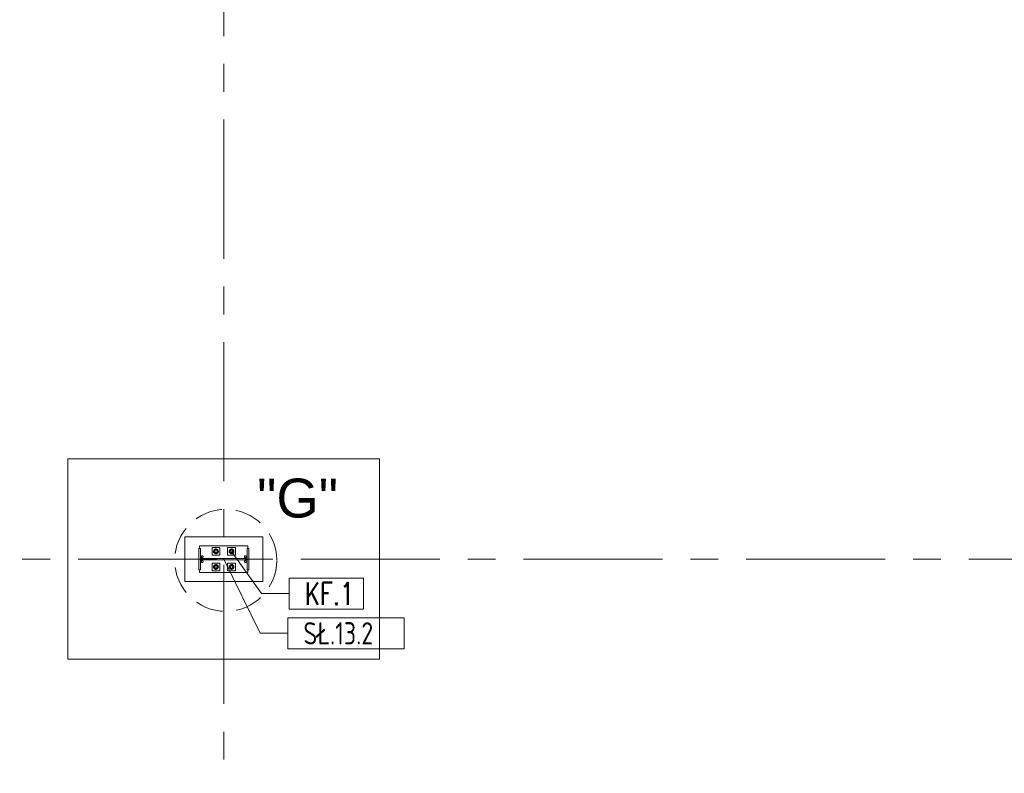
# Model space of a CAD drawing. Header units: millimetres. Extents: x 6807 to 7919, y 15387 to 15883.
# Tile 21 of 120: x 7009 to 7098, y 15568 to 15635. Entities that reach past the tile are written whole.
import ezdxf
from ezdxf.enums import TextEntityAlignment as Align

# ---------------------------------------------------------------- set-up
doc = ezdxf.new("R2010")
doc.units = ezdxf.units.MM
doc.header["$LTSCALE"] = 10
doc.linetypes.add('HIDDEN', pattern=[0.375, 0.25, -0.125])
doc.linetypes.add('MITTE', pattern=[2, 1.25, -0.25, 0.25, -0.25])
for name, color, linetype, lineweight in [('PS_DIM', 4, 'Continuous', 13), ('PS_Hidden', 2, 'HIDDEN', 9), ('PS_Object', 30, 'Continuous', 13), ('PS_Pos', 1, 'Continuous', 15), ('PS_SOLID', 7, 'Continuous', 30), ('PS_TEXT', 3, 'Continuous', 18)]:
    doc.layers.add(name, color=color, linetype=linetype, lineweight=lineweight)
doc.styles.add('ARIAL', font='arial.ttf')
doc.styles.add('simplex', font='simplex.shx', dxfattribs={"width": 0.75})

# ---------------------------------------------------------------- blocks, each defined once
blk = doc.blocks.new('Przekrój')
at = {"layer": 'PS_DIM', "style": 'ARIAL', "flags": 4}
for tag, p in [('PRZEKRÓJ', (7.886, 7.75)), ('SKALA', (7.886, 1.75))]:
    blk.add_attdef(tag, text='', height=3.5, dxfattribs=at).set_placement(p, align=Align.MIDDLE_CENTER)
blk = doc.blocks.new('*X265')
at = {"color": 1}
for p, q in [((7027.422, 15592.97, -0.807), (7030.679, 15586.306, -0.807)), ((7043.621, 15587.706, -0.807), (7033.179, 15587.706, -0.807)), ((7033.179, 15587.706, -0.807), (7033.179, 15584.906, -0.807)), ((7043.621, 15584.906, -0.807), (7043.621, 15587.706, -0.807)), ((7030.679, 15586.306, -0.807), (7033.179, 15586.306, -0.807)), ((7033.179, 15584.906, -0.807), (7043.621, 15584.906, -0.807))]:
    blk.add_line(p, q, dxfattribs=at)
at = {"color": 30, "style": 'simplex', "width": 0.75}
blk.add_text('SŁ.13.2', height=2, dxfattribs=at).set_placement((7034.579, 15585.306, -0.807))
blk = doc.blocks.new('*X266')
at = {"color": 1}
for p, q in [((7028.122, 15593.67, -0.807), (7030.81, 15589.869, -0.807)), ((7039.967, 15591.269, -0.807), (7033.31, 15591.269, -0.807)), ((7033.31, 15591.269, -0.807), (7033.31, 15588.469, -0.807)), ((7039.967, 15588.469, -0.807), (7039.967, 15591.269, -0.807)), ((7030.81, 15589.869, -0.807), (7033.31, 15589.869, -0.807)), ((7033.31, 15588.469, -0.807), (7039.967, 15588.469, -0.807))]:
    blk.add_line(p, q, dxfattribs=at)
at = {"color": 30, "style": 'simplex', "width": 0.75}
blk.add_text('KF.1', height=2, dxfattribs=at).set_placement((7034.71, 15588.869, -0.807))

msp = doc.modelspace()

# ---------------------------------------------------------------- linework, layer by layer
at = {"layer": 'PS_Hidden', "color": 6, "linetype": 'HIDDEN'}
msp.add_circle((7027.598, 15586.834, -0.807), 4.582, dxfattribs=at)
at = {"layer": 'PS_Object', "color": 5, "linetype": 'MITTE'}
for p, q in [((7027.422, 15493.934, -0.807), (7027.422, 15778.153, -0.807)), ((7027.422, 15493.934, -0.807), (7027.422, 15778.153, -0.807)), ((6854.332, 15586.942, -0.807), (7681.096, 15586.942, -0.807))]:
    msp.add_line(p, q, dxfattribs=at)
at = {"layer": 'PS_SOLID', "color": 253, "linetype": 'Continuous', "lineweight": 5}
for p, q in [((7041.422, 15595.942, -0.807), (7013.422, 15595.942, -0.807)), ((7013.422, 15595.942, -0.807), (7013.422, 15577.942, -0.807)), ((7041.422, 15577.942, -0.807), (7041.422, 15595.942, -0.807)), ((7030.922, 15588.942, -0.807), (7023.922, 15588.942, -0.807)), ((7023.922, 15588.942, -0.807), (7023.922, 15584.942, -0.807)), ((7030.922, 15584.942, -0.807), (7030.922, 15588.942, -0.807)), ((7023.922, 15584.942, -0.807), (7030.922, 15584.942, -0.807)), ((7013.422, 15577.942, -0.807), (7041.422, 15577.942, -0.807))]:
    msp.add_line(p, q, dxfattribs=at)
at = {"layer": 'PS_SOLID', "color": 3, "linetype": 'Continuous', "lineweight": 13}
for p, q in [((7025.318, 15587.892, -0.807), (7025.172, 15587.892, -0.807)), ((7025.172, 15587.892, -0.807), (7025.172, 15585.992, -0.807)), ((7025.466, 15588.142, -0.807), (7025.252, 15588.142, -0.807)), ((7025.252, 15588.142, -0.807), (7025.252, 15587.892, -0.807)), ((7025.318, 15586.989, -0.807), (7025.318, 15587.892, -0.807)), ((7026.678, 15588.142, -0.807), (7025.466, 15588.142, -0.807)), ((7026.372, 15587.992, -0.807), (7026.372, 15587.292, -0.807)), ((7026.744, 15587.992, -0.807), (7026.372, 15587.992, -0.807)), ((7026.51, 15587.701, -0.807), (7026.502, 15587.642, -0.807)), ((7026.502, 15587.642, -0.807), (7026.51, 15587.582, -0.807)), ((7026.534, 15587.756, -0.807), (7026.51, 15587.701, -0.807)), ((7026.618, 15587.822, -0.807), (7026.514, 15587.642, -0.807)), ((7026.514, 15587.642, -0.807), (7026.618, 15587.462, -0.807)), ((7026.571, 15587.802, -0.807), (7026.534, 15587.756, -0.807)), ((7026.62, 15587.837, -0.807), (7026.571, 15587.802, -0.807)), ((7026.603, 15587.66, -0.807), (7026.602, 15587.635, -0.807)), ((7026.602, 15587.642, -0.807), (7026.602, 15587.647, -0.807)), ((7026.602, 15587.639, -0.807), (7026.602, 15587.642, -0.807)), ((7026.602, 15587.639, -0.807), (7026.602, 15587.642, -0.807)), ((7026.602, 15587.635, -0.807), (7026.605, 15587.611, -0.807)), ((7026.609, 15587.683, -0.807), (7026.603, 15587.66, -0.807)), ((7026.605, 15587.669, -0.807), (7026.606, 15587.674, -0.807)), ((7026.605, 15587.611, -0.807), (7026.614, 15587.589, -0.807)), ((7026.606, 15587.674, -0.807), (7026.608, 15587.677, -0.807)), ((7026.606, 15587.674, -0.807), (7026.608, 15587.677, -0.807)), ((7026.606, 15587.609, -0.807), (7026.606, 15587.61, -0.807)), ((7026.608, 15587.606, -0.807), (7026.606, 15587.609, -0.807)), ((7026.62, 15587.705, -0.807), (7026.609, 15587.683, -0.807)), ((7026.73, 15587.822, -0.807), (7026.618, 15587.822, -0.807)), ((7026.618, 15587.701, -0.807), (7026.619, 15587.704, -0.807)), ((7026.619, 15587.704, -0.807), (7026.619, 15587.704, -0.807)), ((7026.677, 15587.857, -0.807), (7026.62, 15587.837, -0.807)), ((7026.635, 15587.724, -0.807), (7026.62, 15587.705, -0.807)), ((7026.653, 15587.74, -0.807), (7026.635, 15587.724, -0.807)), ((7026.638, 15587.727, -0.807), (7026.64, 15587.729, -0.807)), ((7026.64, 15587.729, -0.807), (7026.644, 15587.732, -0.807)), ((7026.674, 15587.752, -0.807), (7026.653, 15587.74, -0.807)), ((7026.662, 15587.745, -0.807), (7026.666, 15587.748, -0.807)), ((7026.666, 15587.748, -0.807), (7026.67, 15587.749, -0.807)), ((7026.697, 15587.759, -0.807), (7026.674, 15587.752, -0.807)), ((7026.737, 15587.861, -0.807), (7026.677, 15587.857, -0.807)), ((7028.078, 15588.142, -0.807), (7026.678, 15588.142, -0.807)), ((7026.696, 15587.759, -0.807), (7026.697, 15587.759, -0.807)), ((7026.722, 15587.762, -0.807), (7026.697, 15587.759, -0.807)), ((7026.697, 15587.759, -0.807), (7026.697, 15587.759, -0.807)), ((7026.746, 15587.759, -0.807), (7026.722, 15587.762, -0.807)), ((7026.726, 15587.761, -0.807), (7026.73, 15587.761, -0.807)), ((7026.825, 15587.822, -0.807), (7026.73, 15587.822, -0.807)), ((7026.73, 15587.761, -0.807), (7026.735, 15587.76, -0.807)), ((7026.795, 15587.849, -0.807), (7026.737, 15587.861, -0.807)), ((7027.072, 15587.992, -0.807), (7026.744, 15587.992, -0.807)), ((7026.769, 15587.752, -0.807), (7026.746, 15587.759, -0.807)), ((7026.756, 15587.756, -0.807), (7026.762, 15587.755, -0.807)), ((7026.762, 15587.755, -0.807), (7026.764, 15587.753, -0.807)), ((7026.79, 15587.74, -0.807), (7026.769, 15587.752, -0.807)), ((7026.809, 15587.724, -0.807), (7026.79, 15587.74, -0.807)), ((7026.79, 15587.74, -0.807), (7026.791, 15587.74, -0.807)), ((7026.791, 15587.74, -0.807), (7026.792, 15587.738, -0.807)), ((7026.848, 15587.821, -0.807), (7026.795, 15587.849, -0.807)), ((7026.823, 15587.705, -0.807), (7026.809, 15587.724, -0.807)), ((7026.812, 15587.72, -0.807), (7026.815, 15587.717, -0.807)), ((7026.815, 15587.717, -0.807), (7026.817, 15587.713, -0.807)), ((7026.834, 15587.683, -0.807), (7026.823, 15587.705, -0.807)), ((7026.929, 15587.642, -0.807), (7026.825, 15587.822, -0.807)), ((7026.825, 15587.462, -0.807), (7026.929, 15587.642, -0.807)), ((7026.829, 15587.694, -0.807), (7026.832, 15587.689, -0.807)), ((7026.829, 15587.589, -0.807), (7026.838, 15587.611, -0.807)), ((7026.832, 15587.594, -0.807), (7026.83, 15587.592, -0.807)), ((7026.832, 15587.689, -0.807), (7026.832, 15587.687, -0.807)), ((7026.833, 15587.599, -0.807), (7026.832, 15587.594, -0.807)), ((7026.84, 15587.66, -0.807), (7026.834, 15587.683, -0.807)), ((7026.838, 15587.611, -0.807), (7026.841, 15587.635, -0.807)), ((7026.84, 15587.625, -0.807), (7026.839, 15587.62, -0.807)), ((7026.841, 15587.635, -0.807), (7026.84, 15587.66, -0.807)), ((7026.84, 15587.659, -0.807), (7026.84, 15587.658, -0.807)), ((7026.84, 15587.658, -0.807), (7026.84, 15587.654, -0.807)), ((7026.84, 15587.629, -0.807), (7026.84, 15587.625, -0.807)), ((7026.892, 15587.78, -0.807), (7026.848, 15587.821, -0.807)), ((7026.923, 15587.729, -0.807), (7026.892, 15587.78, -0.807)), ((7026.939, 15587.671, -0.807), (7026.923, 15587.729, -0.807)), ((7026.923, 15587.554, -0.807), (7026.939, 15587.612, -0.807)), ((7026.939, 15587.642, -0.807), (7026.939, 15587.671, -0.807)), ((7026.939, 15587.612, -0.807), (7026.939, 15587.642, -0.807)), ((7027.072, 15587.292, -0.807), (7027.072, 15587.992, -0.807)), ((7028.144, 15587.992, -0.807), (7027.772, 15587.992, -0.807)), ((7027.772, 15587.992, -0.807), (7027.772, 15587.292, -0.807)), ((7027.91, 15587.701, -0.807), (7027.902, 15587.642, -0.807)), ((7027.902, 15587.642, -0.807), (7027.91, 15587.582, -0.807)), ((7027.934, 15587.756, -0.807), (7027.91, 15587.701, -0.807)), ((7028.018, 15587.822, -0.807), (7027.914, 15587.642, -0.807)), ((7027.914, 15587.642, -0.807), (7028.018, 15587.462, -0.807)), ((7027.971, 15587.802, -0.807), (7027.934, 15587.756, -0.807)), ((7028.02, 15587.837, -0.807), (7027.971, 15587.802, -0.807)), ((7028.003, 15587.66, -0.807), (7028.002, 15587.635, -0.807)), ((7028.002, 15587.642, -0.807), (7028.002, 15587.647, -0.807)), ((7028.002, 15587.639, -0.807), (7028.002, 15587.642, -0.807)), ((7028.002, 15587.635, -0.807), (7028.005, 15587.611, -0.807)), ((7028.009, 15587.683, -0.807), (7028.003, 15587.66, -0.807)), ((7028.005, 15587.669, -0.807), (7028.006, 15587.674, -0.807)), ((7028.005, 15587.611, -0.807), (7028.014, 15587.589, -0.807)), ((7028.006, 15587.674, -0.807), (7028.008, 15587.677, -0.807)), ((7028.006, 15587.609, -0.807), (7028.006, 15587.61, -0.807)), ((7028.008, 15587.606, -0.807), (7028.006, 15587.609, -0.807)), ((7028.02, 15587.705, -0.807), (7028.009, 15587.683, -0.807)), ((7028.13, 15587.822, -0.807), (7028.018, 15587.822, -0.807)), ((7028.018, 15587.701, -0.807), (7028.019, 15587.704, -0.807)), ((7028.019, 15587.704, -0.807), (7028.019, 15587.704, -0.807)), ((7028.077, 15587.857, -0.807), (7028.02, 15587.837, -0.807)), ((7028.035, 15587.724, -0.807), (7028.02, 15587.705, -0.807)), ((7028.053, 15587.74, -0.807), (7028.035, 15587.724, -0.807)), ((7028.038, 15587.727, -0.807), (7028.04, 15587.729, -0.807)), ((7028.04, 15587.729, -0.807), (7028.044, 15587.732, -0.807)), ((7028.074, 15587.752, -0.807), (7028.053, 15587.74, -0.807)), ((7028.062, 15587.745, -0.807), (7028.066, 15587.748, -0.807)), ((7028.066, 15587.748, -0.807), (7028.07, 15587.749, -0.807)), ((7028.097, 15587.759, -0.807), (7028.074, 15587.752, -0.807)), ((7028.137, 15587.861, -0.807), (7028.077, 15587.857, -0.807)), ((7029.346, 15588.142, -0.807), (7028.078, 15588.142, -0.807)), ((7028.096, 15587.759, -0.807), (7028.097, 15587.759, -0.807)), ((7028.122, 15587.762, -0.807), (7028.097, 15587.759, -0.807)), ((7028.097, 15587.759, -0.807), (7028.097, 15587.759, -0.807)), ((7028.146, 15587.759, -0.807), (7028.122, 15587.762, -0.807)), ((7028.126, 15587.761, -0.807), (7028.13, 15587.761, -0.807)), ((7028.225, 15587.822, -0.807), (7028.13, 15587.822, -0.807)), ((7028.13, 15587.761, -0.807), (7028.135, 15587.76, -0.807)), ((7028.195, 15587.849, -0.807), (7028.137, 15587.861, -0.807)), ((7028.472, 15587.992, -0.807), (7028.144, 15587.992, -0.807)), ((7028.169, 15587.752, -0.807), (7028.146, 15587.759, -0.807)), ((7028.156, 15587.756, -0.807), (7028.162, 15587.755, -0.807)), ((7028.162, 15587.755, -0.807), (7028.164, 15587.753, -0.807)), ((7028.19, 15587.74, -0.807), (7028.169, 15587.752, -0.807)), ((7028.209, 15587.724, -0.807), (7028.19, 15587.74, -0.807)), ((7028.19, 15587.74, -0.807), (7028.191, 15587.74, -0.807)), ((7028.191, 15587.74, -0.807), (7028.192, 15587.738, -0.807)), ((7028.248, 15587.821, -0.807), (7028.195, 15587.849, -0.807)), ((7028.223, 15587.705, -0.807), (7028.209, 15587.724, -0.807)), ((7028.212, 15587.72, -0.807), (7028.215, 15587.717, -0.807)), ((7028.215, 15587.717, -0.807), (7028.217, 15587.713, -0.807)), ((7028.234, 15587.683, -0.807), (7028.223, 15587.705, -0.807)), ((7028.329, 15587.642, -0.807), (7028.225, 15587.822, -0.807)), ((7028.225, 15587.462, -0.807), (7028.329, 15587.642, -0.807)), ((7028.229, 15587.694, -0.807), (7028.232, 15587.689, -0.807)), ((7028.229, 15587.589, -0.807), (7028.238, 15587.611, -0.807)), ((7028.232, 15587.594, -0.807), (7028.23, 15587.592, -0.807)), ((7028.232, 15587.689, -0.807), (7028.232, 15587.687, -0.807)), ((7028.233, 15587.599, -0.807), (7028.232, 15587.594, -0.807)), ((7028.24, 15587.66, -0.807), (7028.234, 15587.683, -0.807)), ((7028.238, 15587.611, -0.807), (7028.241, 15587.635, -0.807)), ((7028.24, 15587.625, -0.807), (7028.239, 15587.62, -0.807)), ((7028.241, 15587.635, -0.807), (7028.24, 15587.66, -0.807)), ((7028.24, 15587.659, -0.807), (7028.24, 15587.658, -0.807)), ((7028.24, 15587.658, -0.807), (7028.24, 15587.654, -0.807)), ((7028.24, 15587.629, -0.807), (7028.24, 15587.625, -0.807)), ((7028.292, 15587.78, -0.807), (7028.248, 15587.821, -0.807)), ((7028.323, 15587.729, -0.807), (7028.292, 15587.78, -0.807)), ((7028.339, 15587.671, -0.807), (7028.323, 15587.729, -0.807)), ((7028.323, 15587.554, -0.807), (7028.339, 15587.612, -0.807)), ((7028.339, 15587.642, -0.807), (7028.339, 15587.671, -0.807)), ((7028.339, 15587.612, -0.807), (7028.339, 15587.642, -0.807)), ((7028.472, 15587.292, -0.807), (7028.472, 15587.992, -0.807)), ((7029.592, 15588.142, -0.807), (7029.346, 15588.142, -0.807)), ((7029.672, 15587.892, -0.807), (7029.526, 15587.892, -0.807)), ((7029.526, 15587.892, -0.807), (7029.526, 15586.989, -0.807)), ((7029.592, 15587.892, -0.807), (7029.592, 15588.142, -0.807)), ((7029.672, 15585.992, -0.807), (7029.672, 15587.892, -0.807)), ((7029.526, 15586.989, -0.807), (7025.318, 15586.989, -0.807)), ((7025.318, 15586.895, -0.807), (7025.318, 15585.992, -0.807)), ((7029.526, 15586.895, -0.807), (7025.318, 15586.895, -0.807)), ((7025.392, 15587.162, -0.807), (7025.413, 15587.219, -0.807)), ((7025.413, 15587.104, -0.807), (7025.392, 15587.162, -0.807)), ((7025.413, 15586.779, -0.807), (7025.392, 15586.722, -0.807)), ((7025.392, 15586.722, -0.807), (7025.413, 15586.664, -0.807)), ((7025.413, 15587.219, -0.807), (7025.466, 15587.25, -0.807)), ((7025.466, 15587.073, -0.807), (7025.413, 15587.104, -0.807)), ((7025.466, 15586.81, -0.807), (7025.413, 15586.779, -0.807)), ((7025.466, 15587.25, -0.807), (7025.527, 15587.239, -0.807)), ((7025.527, 15587.084, -0.807), (7025.466, 15587.073, -0.807)), ((7025.527, 15586.799, -0.807), (7025.466, 15586.81, -0.807)), ((7025.527, 15587.239, -0.807), (7025.566, 15587.192, -0.807)), ((7025.566, 15587.131, -0.807), (7025.527, 15587.084, -0.807)), ((7025.566, 15586.752, -0.807), (7025.527, 15586.799, -0.807)), ((7025.566, 15587.192, -0.807), (7025.566, 15587.131, -0.807)), ((7025.566, 15586.691, -0.807), (7025.566, 15586.752, -0.807)), ((7026.372, 15587.292, -0.807), (7027.072, 15587.292, -0.807)), ((7026.51, 15587.582, -0.807), (7026.534, 15587.527, -0.807)), ((7026.534, 15587.527, -0.807), (7026.571, 15587.481, -0.807)), ((7026.571, 15587.481, -0.807), (7026.62, 15587.446, -0.807)), ((7026.614, 15587.589, -0.807), (7026.627, 15587.568, -0.807)), ((7026.619, 15587.579, -0.807), (7026.617, 15587.583, -0.807)), ((7026.618, 15587.462, -0.807), (7026.825, 15587.462, -0.807)), ((7026.622, 15587.575, -0.807), (7026.619, 15587.579, -0.807)), ((7026.62, 15587.446, -0.807), (7026.677, 15587.426, -0.807)), ((7026.627, 15587.568, -0.807), (7026.643, 15587.55, -0.807)), ((7026.64, 15587.554, -0.807), (7026.636, 15587.558, -0.807)), ((7026.641, 15587.553, -0.807), (7026.64, 15587.554, -0.807)), ((7026.643, 15587.55, -0.807), (7026.663, 15587.537, -0.807)), ((7026.663, 15587.537, -0.807), (7026.686, 15587.527, -0.807)), ((7026.666, 15587.535, -0.807), (7026.665, 15587.536, -0.807)), ((7026.671, 15587.533, -0.807), (7026.666, 15587.535, -0.807)), ((7026.677, 15587.426, -0.807), (7026.737, 15587.422, -0.807)), ((7026.686, 15587.527, -0.807), (7026.709, 15587.522, -0.807)), ((7026.697, 15587.524, -0.807), (7026.693, 15587.526, -0.807)), ((7026.702, 15587.524, -0.807), (7026.697, 15587.524, -0.807)), ((7026.709, 15587.522, -0.807), (7026.734, 15587.522, -0.807)), ((7026.73, 15587.522, -0.807), (7026.725, 15587.522, -0.807)), ((7026.731, 15587.522, -0.807), (7026.73, 15587.522, -0.807)), ((7026.734, 15587.522, -0.807), (7026.757, 15587.527, -0.807)), ((7026.737, 15587.422, -0.807), (7026.795, 15587.434, -0.807)), ((7026.757, 15587.527, -0.807), (7026.78, 15587.537, -0.807)), ((7026.762, 15587.528, -0.807), (7026.76, 15587.528, -0.807)), ((7026.766, 15587.531, -0.807), (7026.762, 15587.528, -0.807)), ((7026.78, 15587.537, -0.807), (7026.8, 15587.55, -0.807)), ((7026.791, 15587.543, -0.807), (7026.787, 15587.541, -0.807)), ((7026.794, 15587.546, -0.807), (7026.791, 15587.543, -0.807)), ((7026.795, 15587.434, -0.807), (7026.848, 15587.462, -0.807)), ((7026.8, 15587.55, -0.807), (7026.816, 15587.568, -0.807)), ((7026.815, 15587.566, -0.807), (7026.811, 15587.563, -0.807)), ((7026.815, 15587.567, -0.807), (7026.815, 15587.566, -0.807)), ((7026.816, 15587.568, -0.807), (7026.829, 15587.589, -0.807)), ((7026.848, 15587.462, -0.807), (7026.892, 15587.503, -0.807)), ((7026.892, 15587.503, -0.807), (7026.923, 15587.554, -0.807)), ((7027.772, 15587.292, -0.807), (7028.472, 15587.292, -0.807)), ((7027.91, 15587.582, -0.807), (7027.934, 15587.527, -0.807)), ((7027.934, 15587.527, -0.807), (7027.971, 15587.481, -0.807)), ((7027.971, 15587.481, -0.807), (7028.02, 15587.446, -0.807)), ((7028.014, 15587.589, -0.807), (7028.027, 15587.568, -0.807)), ((7028.019, 15587.579, -0.807), (7028.017, 15587.583, -0.807)), ((7028.018, 15587.462, -0.807), (7028.225, 15587.462, -0.807)), ((7028.022, 15587.575, -0.807), (7028.019, 15587.579, -0.807)), ((7028.02, 15587.446, -0.807), (7028.077, 15587.426, -0.807)), ((7028.027, 15587.568, -0.807), (7028.043, 15587.55, -0.807)), ((7028.04, 15587.554, -0.807), (7028.036, 15587.558, -0.807)), ((7028.041, 15587.553, -0.807), (7028.04, 15587.554, -0.807)), ((7028.043, 15587.55, -0.807), (7028.063, 15587.537, -0.807)), ((7028.063, 15587.537, -0.807), (7028.086, 15587.527, -0.807)), ((7028.066, 15587.535, -0.807), (7028.065, 15587.536, -0.807)), ((7028.071, 15587.533, -0.807), (7028.066, 15587.535, -0.807)), ((7028.077, 15587.426, -0.807), (7028.137, 15587.422, -0.807)), ((7028.086, 15587.527, -0.807), (7028.109, 15587.522, -0.807)), ((7028.097, 15587.524, -0.807), (7028.093, 15587.526, -0.807)), ((7028.102, 15587.524, -0.807), (7028.097, 15587.524, -0.807)), ((7028.109, 15587.522, -0.807), (7028.134, 15587.522, -0.807)), ((7028.13, 15587.522, -0.807), (7028.125, 15587.522, -0.807)), ((7028.131, 15587.522, -0.807), (7028.13, 15587.522, -0.807)), ((7028.134, 15587.522, -0.807), (7028.157, 15587.527, -0.807)), ((7028.137, 15587.422, -0.807), (7028.195, 15587.434, -0.807)), ((7028.157, 15587.527, -0.807), (7028.18, 15587.537, -0.807)), ((7028.162, 15587.528, -0.807), (7028.16, 15587.528, -0.807)), ((7028.166, 15587.531, -0.807), (7028.162, 15587.528, -0.807)), ((7028.18, 15587.537, -0.807), (7028.2, 15587.55, -0.807)), ((7028.191, 15587.543, -0.807), (7028.187, 15587.541, -0.807)), ((7028.194, 15587.546, -0.807), (7028.191, 15587.543, -0.807)), ((7028.195, 15587.434, -0.807), (7028.248, 15587.462, -0.807)), ((7028.2, 15587.55, -0.807), (7028.216, 15587.568, -0.807)), ((7028.215, 15587.566, -0.807), (7028.211, 15587.563, -0.807)), ((7028.215, 15587.567, -0.807), (7028.215, 15587.566, -0.807)), ((7028.216, 15587.568, -0.807), (7028.229, 15587.589, -0.807)), ((7028.248, 15587.462, -0.807), (7028.292, 15587.503, -0.807)), ((7028.292, 15587.503, -0.807), (7028.323, 15587.554, -0.807)), ((7029.272, 15587.162, -0.807), (7029.293, 15587.219, -0.807)), ((7029.293, 15587.104, -0.807), (7029.272, 15587.162, -0.807)), ((7029.293, 15586.779, -0.807), (7029.272, 15586.722, -0.807)), ((7029.272, 15586.722, -0.807), (7029.293, 15586.664, -0.807)), ((7029.293, 15587.219, -0.807), (7029.346, 15587.25, -0.807)), ((7029.346, 15587.073, -0.807), (7029.293, 15587.104, -0.807)), ((7029.346, 15586.81, -0.807), (7029.293, 15586.779, -0.807)), ((7029.346, 15587.25, -0.807), (7029.407, 15587.239, -0.807)), ((7029.407, 15587.084, -0.807), (7029.346, 15587.073, -0.807)), ((7029.407, 15586.799, -0.807), (7029.346, 15586.81, -0.807)), ((7029.407, 15587.239, -0.807), (7029.446, 15587.192, -0.807)), ((7029.446, 15587.131, -0.807), (7029.407, 15587.084, -0.807)), ((7029.446, 15586.752, -0.807), (7029.407, 15586.799, -0.807)), ((7029.446, 15587.192, -0.807), (7029.446, 15587.131, -0.807)), ((7029.446, 15586.691, -0.807), (7029.446, 15586.752, -0.807)), ((7029.526, 15585.992, -0.807), (7029.526, 15586.895, -0.807)), ((7025.318, 15585.992, -0.807), (7025.172, 15585.992, -0.807)), ((7025.252, 15585.742, -0.807), (7025.252, 15585.992, -0.807)), ((7025.413, 15586.664, -0.807), (7025.466, 15586.633, -0.807)), ((7025.466, 15586.633, -0.807), (7025.527, 15586.644, -0.807)), ((7025.527, 15586.644, -0.807), (7025.566, 15586.691, -0.807)), ((7026.372, 15586.592, -0.807), (7027.072, 15586.592, -0.807)), ((7026.372, 15585.892, -0.807), (7026.372, 15586.592, -0.807)), ((7026.744, 15585.892, -0.807), (7026.372, 15585.892, -0.807)), ((7026.502, 15586.242, -0.807), (7026.51, 15586.301, -0.807)), ((7026.51, 15586.182, -0.807), (7026.502, 15586.242, -0.807)), ((7026.51, 15586.301, -0.807), (7026.534, 15586.356, -0.807)), ((7026.534, 15586.127, -0.807), (7026.51, 15586.182, -0.807)), ((7026.514, 15586.242, -0.807), (7026.618, 15586.422, -0.807)), ((7026.618, 15586.062, -0.807), (7026.514, 15586.242, -0.807)), ((7026.534, 15586.356, -0.807), (7026.571, 15586.402, -0.807)), ((7026.571, 15586.081, -0.807), (7026.534, 15586.127, -0.807)), ((7026.571, 15586.402, -0.807), (7026.62, 15586.437, -0.807)), ((7026.62, 15586.046, -0.807), (7026.571, 15586.081, -0.807)), ((7026.602, 15586.248, -0.807), (7026.605, 15586.272, -0.807)), ((7026.603, 15586.223, -0.807), (7026.602, 15586.248, -0.807)), ((7026.602, 15586.244, -0.807), (7026.602, 15586.242, -0.807)), ((7026.602, 15586.244, -0.807), (7026.602, 15586.242, -0.807)), ((7026.602, 15586.242, -0.807), (7026.602, 15586.236, -0.807)), ((7026.609, 15586.2, -0.807), (7026.603, 15586.223, -0.807)), ((7026.605, 15586.272, -0.807), (7026.614, 15586.294, -0.807)), ((7026.605, 15586.214, -0.807), (7026.606, 15586.209, -0.807)), ((7026.608, 15586.278, -0.807), (7026.606, 15586.274, -0.807)), ((7026.606, 15586.274, -0.807), (7026.606, 15586.273, -0.807)), ((7026.606, 15586.209, -0.807), (7026.608, 15586.206, -0.807)), ((7026.606, 15586.209, -0.807), (7026.608, 15586.206, -0.807)), ((7026.62, 15586.178, -0.807), (7026.609, 15586.2, -0.807)), ((7026.614, 15586.294, -0.807), (7026.627, 15586.315, -0.807)), ((7026.619, 15586.304, -0.807), (7026.617, 15586.3, -0.807)), ((7026.618, 15586.422, -0.807), (7026.825, 15586.422, -0.807)), ((7026.618, 15586.182, -0.807), (7026.619, 15586.179, -0.807)), ((7026.73, 15586.062, -0.807), (7026.618, 15586.062, -0.807)), ((7026.622, 15586.308, -0.807), (7026.619, 15586.304, -0.807)), ((7026.619, 15586.179, -0.807), (7026.619, 15586.179, -0.807)), ((7026.62, 15586.437, -0.807), (7026.677, 15586.457, -0.807)), ((7026.635, 15586.159, -0.807), (7026.62, 15586.178, -0.807)), ((7026.677, 15586.026, -0.807), (7026.62, 15586.046, -0.807)), ((7026.627, 15586.315, -0.807), (7026.643, 15586.333, -0.807)), ((7026.653, 15586.143, -0.807), (7026.635, 15586.159, -0.807)), ((7026.64, 15586.329, -0.807), (7026.636, 15586.325, -0.807)), ((7026.638, 15586.156, -0.807), (7026.64, 15586.154, -0.807)), ((7026.641, 15586.33, -0.807), (7026.64, 15586.329, -0.807)), ((7026.64, 15586.154, -0.807), (7026.644, 15586.151, -0.807)), ((7026.643, 15586.333, -0.807), (7026.663, 15586.346, -0.807)), ((7026.674, 15586.131, -0.807), (7026.653, 15586.143, -0.807)), ((7026.662, 15586.138, -0.807), (7026.666, 15586.135, -0.807)), ((7026.663, 15586.346, -0.807), (7026.686, 15586.356, -0.807)), ((7026.666, 15586.348, -0.807), (7026.665, 15586.347, -0.807)), ((7026.671, 15586.35, -0.807), (7026.666, 15586.348, -0.807)), ((7026.666, 15586.135, -0.807), (7026.67, 15586.134, -0.807)), ((7026.697, 15586.124, -0.807), (7026.674, 15586.131, -0.807)), ((7026.677, 15586.457, -0.807), (7026.737, 15586.461, -0.807)), ((7026.737, 15586.022, -0.807), (7026.677, 15586.026, -0.807)), ((7026.686, 15586.356, -0.807), (7026.709, 15586.361, -0.807)), ((7026.697, 15586.359, -0.807), (7026.693, 15586.358, -0.807)), ((7026.696, 15586.124, -0.807), (7026.697, 15586.124, -0.807)), ((7026.702, 15586.359, -0.807), (7026.697, 15586.359, -0.807)), ((7026.697, 15586.124, -0.807), (7026.697, 15586.124, -0.807)), ((7026.722, 15586.122, -0.807), (7026.697, 15586.124, -0.807)), ((7026.709, 15586.361, -0.807), (7026.734, 15586.361, -0.807)), ((7026.746, 15586.124, -0.807), (7026.722, 15586.122, -0.807)), ((7026.73, 15586.361, -0.807), (7026.725, 15586.361, -0.807)), ((7026.726, 15586.122, -0.807), (7026.73, 15586.122, -0.807)), ((7026.731, 15586.361, -0.807), (7026.73, 15586.361, -0.807)), ((7026.73, 15586.122, -0.807), (7026.735, 15586.123, -0.807)), ((7026.825, 15586.062, -0.807), (7026.73, 15586.062, -0.807)), ((7026.734, 15586.361, -0.807), (7026.757, 15586.356, -0.807)), ((7026.737, 15586.461, -0.807), (7026.795, 15586.449, -0.807)), ((7026.795, 15586.034, -0.807), (7026.737, 15586.022, -0.807)), ((7027.072, 15585.892, -0.807), (7026.744, 15585.892, -0.807)), ((7026.769, 15586.131, -0.807), (7026.746, 15586.124, -0.807)), ((7026.756, 15586.127, -0.807), (7026.762, 15586.128, -0.807)), ((7026.757, 15586.356, -0.807), (7026.78, 15586.346, -0.807)), ((7026.762, 15586.355, -0.807), (7026.76, 15586.355, -0.807)), ((7026.766, 15586.352, -0.807), (7026.762, 15586.355, -0.807)), ((7026.762, 15586.128, -0.807), (7026.764, 15586.13, -0.807)), ((7026.79, 15586.143, -0.807), (7026.769, 15586.131, -0.807)), ((7026.78, 15586.346, -0.807), (7026.8, 15586.333, -0.807)), ((7026.791, 15586.34, -0.807), (7026.787, 15586.342, -0.807)), ((7026.809, 15586.159, -0.807), (7026.79, 15586.143, -0.807)), ((7026.79, 15586.143, -0.807), (7026.791, 15586.143, -0.807)), ((7026.794, 15586.337, -0.807), (7026.791, 15586.34, -0.807)), ((7026.791, 15586.143, -0.807), (7026.792, 15586.145, -0.807)), ((7026.795, 15586.449, -0.807), (7026.848, 15586.421, -0.807)), ((7026.848, 15586.062, -0.807), (7026.795, 15586.034, -0.807)), ((7026.8, 15586.333, -0.807), (7026.816, 15586.315, -0.807)), ((7026.823, 15586.178, -0.807), (7026.809, 15586.159, -0.807)), ((7026.815, 15586.317, -0.807), (7026.811, 15586.32, -0.807)), ((7026.812, 15586.163, -0.807), (7026.815, 15586.166, -0.807)), ((7026.815, 15586.316, -0.807), (7026.815, 15586.317, -0.807)), ((7026.815, 15586.166, -0.807), (7026.817, 15586.17, -0.807)), ((7026.816, 15586.315, -0.807), (7026.829, 15586.294, -0.807)), ((7026.834, 15586.2, -0.807), (7026.823, 15586.178, -0.807)), ((7026.825, 15586.422, -0.807), (7026.929, 15586.242, -0.807)), ((7026.929, 15586.242, -0.807), (7026.825, 15586.062, -0.807)), ((7026.829, 15586.294, -0.807), (7026.838, 15586.272, -0.807)), ((7026.829, 15586.189, -0.807), (7026.832, 15586.194, -0.807)), ((7026.832, 15586.289, -0.807), (7026.83, 15586.291, -0.807)), ((7026.833, 15586.284, -0.807), (7026.832, 15586.289, -0.807)), ((7026.832, 15586.194, -0.807), (7026.832, 15586.196, -0.807)), ((7026.84, 15586.223, -0.807), (7026.834, 15586.2, -0.807)), ((7026.838, 15586.272, -0.807), (7026.841, 15586.248, -0.807)), ((7026.84, 15586.258, -0.807), (7026.839, 15586.263, -0.807)), ((7026.84, 15586.254, -0.807), (7026.84, 15586.258, -0.807)), ((7026.841, 15586.248, -0.807), (7026.84, 15586.223, -0.807)), ((7026.84, 15586.225, -0.807), (7026.84, 15586.229, -0.807)), ((7026.84, 15586.224, -0.807), (7026.84, 15586.225, -0.807)), ((7026.848, 15586.421, -0.807), (7026.892, 15586.38, -0.807)), ((7026.892, 15586.103, -0.807), (7026.848, 15586.062, -0.807)), ((7026.892, 15586.38, -0.807), (7026.923, 15586.329, -0.807)), ((7026.923, 15586.154, -0.807), (7026.892, 15586.103, -0.807)), ((7026.923, 15586.329, -0.807), (7026.939, 15586.271, -0.807)), ((7026.939, 15586.212, -0.807), (7026.923, 15586.154, -0.807)), ((7026.939, 15586.271, -0.807), (7026.939, 15586.242, -0.807)), ((7026.939, 15586.242, -0.807), (7026.939, 15586.212, -0.807)), ((7027.072, 15586.592, -0.807), (7027.072, 15585.892, -0.807)), ((7027.772, 15586.592, -0.807), (7028.472, 15586.592, -0.807)), ((7027.772, 15585.892, -0.807), (7027.772, 15586.592, -0.807)), ((7028.144, 15585.892, -0.807), (7027.772, 15585.892, -0.807)), ((7027.902, 15586.242, -0.807), (7027.91, 15586.301, -0.807)), ((7027.91, 15586.182, -0.807), (7027.902, 15586.242, -0.807)), ((7027.91, 15586.301, -0.807), (7027.934, 15586.356, -0.807)), ((7027.934, 15586.127, -0.807), (7027.91, 15586.182, -0.807)), ((7027.914, 15586.242, -0.807), (7028.018, 15586.422, -0.807)), ((7028.018, 15586.062, -0.807), (7027.914, 15586.242, -0.807)), ((7027.934, 15586.356, -0.807), (7027.971, 15586.402, -0.807)), ((7027.971, 15586.081, -0.807), (7027.934, 15586.127, -0.807)), ((7027.971, 15586.402, -0.807), (7028.02, 15586.437, -0.807)), ((7028.02, 15586.046, -0.807), (7027.971, 15586.081, -0.807)), ((7028.002, 15586.248, -0.807), (7028.005, 15586.272, -0.807)), ((7028.003, 15586.223, -0.807), (7028.002, 15586.248, -0.807)), ((7028.002, 15586.244, -0.807), (7028.002, 15586.242, -0.807)), ((7028.002, 15586.242, -0.807), (7028.002, 15586.236, -0.807)), ((7028.009, 15586.2, -0.807), (7028.003, 15586.223, -0.807)), ((7028.005, 15586.272, -0.807), (7028.014, 15586.294, -0.807)), ((7028.005, 15586.214, -0.807), (7028.006, 15586.209, -0.807)), ((7028.008, 15586.278, -0.807), (7028.006, 15586.274, -0.807)), ((7028.006, 15586.274, -0.807), (7028.006, 15586.273, -0.807)), ((7028.006, 15586.209, -0.807), (7028.008, 15586.206, -0.807)), ((7028.02, 15586.178, -0.807), (7028.009, 15586.2, -0.807)), ((7028.014, 15586.294, -0.807), (7028.027, 15586.315, -0.807)), ((7028.019, 15586.304, -0.807), (7028.017, 15586.3, -0.807)), ((7028.018, 15586.422, -0.807), (7028.225, 15586.422, -0.807)), ((7028.018, 15586.182, -0.807), (7028.019, 15586.179, -0.807)), ((7028.13, 15586.062, -0.807), (7028.018, 15586.062, -0.807)), ((7028.022, 15586.308, -0.807), (7028.019, 15586.304, -0.807)), ((7028.019, 15586.179, -0.807), (7028.019, 15586.179, -0.807)), ((7028.02, 15586.437, -0.807), (7028.077, 15586.457, -0.807)), ((7028.035, 15586.159, -0.807), (7028.02, 15586.178, -0.807)), ((7028.077, 15586.026, -0.807), (7028.02, 15586.046, -0.807)), ((7028.027, 15586.315, -0.807), (7028.043, 15586.333, -0.807)), ((7028.053, 15586.143, -0.807), (7028.035, 15586.159, -0.807)), ((7028.04, 15586.329, -0.807), (7028.036, 15586.325, -0.807)), ((7028.038, 15586.156, -0.807), (7028.04, 15586.154, -0.807)), ((7028.041, 15586.33, -0.807), (7028.04, 15586.329, -0.807)), ((7028.04, 15586.154, -0.807), (7028.044, 15586.151, -0.807)), ((7028.043, 15586.333, -0.807), (7028.063, 15586.346, -0.807)), ((7028.074, 15586.131, -0.807), (7028.053, 15586.143, -0.807)), ((7028.062, 15586.138, -0.807), (7028.066, 15586.135, -0.807)), ((7028.063, 15586.346, -0.807), (7028.086, 15586.356, -0.807)), ((7028.066, 15586.348, -0.807), (7028.065, 15586.347, -0.807)), ((7028.071, 15586.35, -0.807), (7028.066, 15586.348, -0.807)), ((7028.066, 15586.135, -0.807), (7028.07, 15586.134, -0.807)), ((7028.097, 15586.124, -0.807), (7028.074, 15586.131, -0.807)), ((7028.077, 15586.457, -0.807), (7028.137, 15586.461, -0.807)), ((7028.137, 15586.022, -0.807), (7028.077, 15586.026, -0.807)), ((7028.086, 15586.356, -0.807), (7028.109, 15586.361, -0.807)), ((7028.097, 15586.359, -0.807), (7028.093, 15586.358, -0.807)), ((7028.096, 15586.124, -0.807), (7028.097, 15586.124, -0.807)), ((7028.102, 15586.359, -0.807), (7028.097, 15586.359, -0.807)), ((7028.097, 15586.124, -0.807), (7028.097, 15586.124, -0.807)), ((7028.122, 15586.122, -0.807), (7028.097, 15586.124, -0.807)), ((7028.109, 15586.361, -0.807), (7028.134, 15586.361, -0.807)), ((7028.146, 15586.124, -0.807), (7028.122, 15586.122, -0.807)), ((7028.13, 15586.361, -0.807), (7028.125, 15586.361, -0.807)), ((7028.126, 15586.122, -0.807), (7028.13, 15586.122, -0.807)), ((7028.131, 15586.361, -0.807), (7028.13, 15586.361, -0.807)), ((7028.13, 15586.122, -0.807), (7028.135, 15586.123, -0.807)), ((7028.225, 15586.062, -0.807), (7028.13, 15586.062, -0.807)), ((7028.134, 15586.361, -0.807), (7028.157, 15586.356, -0.807)), ((7028.137, 15586.461, -0.807), (7028.195, 15586.449, -0.807)), ((7028.195, 15586.034, -0.807), (7028.137, 15586.022, -0.807)), ((7028.472, 15585.892, -0.807), (7028.144, 15585.892, -0.807)), ((7028.169, 15586.131, -0.807), (7028.146, 15586.124, -0.807)), ((7028.156, 15586.127, -0.807), (7028.162, 15586.128, -0.807)), ((7028.157, 15586.356, -0.807), (7028.18, 15586.346, -0.807)), ((7028.162, 15586.355, -0.807), (7028.16, 15586.355, -0.807)), ((7028.166, 15586.352, -0.807), (7028.162, 15586.355, -0.807)), ((7028.162, 15586.128, -0.807), (7028.164, 15586.13, -0.807)), ((7028.19, 15586.143, -0.807), (7028.169, 15586.131, -0.807)), ((7028.18, 15586.346, -0.807), (7028.2, 15586.333, -0.807)), ((7028.191, 15586.34, -0.807), (7028.187, 15586.342, -0.807)), ((7028.209, 15586.159, -0.807), (7028.19, 15586.143, -0.807)), ((7028.19, 15586.143, -0.807), (7028.191, 15586.143, -0.807)), ((7028.194, 15586.337, -0.807), (7028.191, 15586.34, -0.807)), ((7028.191, 15586.143, -0.807), (7028.192, 15586.145, -0.807)), ((7028.195, 15586.449, -0.807), (7028.248, 15586.421, -0.807)), ((7028.248, 15586.062, -0.807), (7028.195, 15586.034, -0.807)), ((7028.2, 15586.333, -0.807), (7028.216, 15586.315, -0.807)), ((7028.223, 15586.178, -0.807), (7028.209, 15586.159, -0.807)), ((7028.215, 15586.317, -0.807), (7028.211, 15586.32, -0.807)), ((7028.212, 15586.163, -0.807), (7028.215, 15586.166, -0.807)), ((7028.215, 15586.316, -0.807), (7028.215, 15586.317, -0.807)), ((7028.215, 15586.166, -0.807), (7028.217, 15586.17, -0.807)), ((7028.216, 15586.315, -0.807), (7028.229, 15586.294, -0.807)), ((7028.234, 15586.2, -0.807), (7028.223, 15586.178, -0.807)), ((7028.225, 15586.422, -0.807), (7028.329, 15586.242, -0.807)), ((7028.329, 15586.242, -0.807), (7028.225, 15586.062, -0.807)), ((7028.229, 15586.294, -0.807), (7028.238, 15586.272, -0.807)), ((7028.229, 15586.189, -0.807), (7028.232, 15586.194, -0.807)), ((7028.232, 15586.289, -0.807), (7028.23, 15586.291, -0.807)), ((7028.233, 15586.284, -0.807), (7028.232, 15586.289, -0.807)), ((7028.232, 15586.194, -0.807), (7028.232, 15586.196, -0.807)), ((7028.24, 15586.223, -0.807), (7028.234, 15586.2, -0.807)), ((7028.238, 15586.272, -0.807), (7028.241, 15586.248, -0.807)), ((7028.24, 15586.258, -0.807), (7028.239, 15586.263, -0.807)), ((7028.24, 15586.254, -0.807), (7028.24, 15586.258, -0.807)), ((7028.241, 15586.248, -0.807), (7028.24, 15586.223, -0.807)), ((7028.24, 15586.225, -0.807), (7028.24, 15586.229, -0.807)), ((7028.24, 15586.224, -0.807), (7028.24, 15586.225, -0.807)), ((7028.248, 15586.421, -0.807), (7028.292, 15586.38, -0.807)), ((7028.292, 15586.103, -0.807), (7028.248, 15586.062, -0.807)), ((7028.292, 15586.38, -0.807), (7028.323, 15586.329, -0.807)), ((7028.323, 15586.154, -0.807), (7028.292, 15586.103, -0.807)), ((7028.323, 15586.329, -0.807), (7028.339, 15586.271, -0.807)), ((7028.339, 15586.212, -0.807), (7028.323, 15586.154, -0.807)), ((7028.339, 15586.271, -0.807), (7028.339, 15586.242, -0.807)), ((7028.339, 15586.242, -0.807), (7028.339, 15586.212, -0.807)), ((7028.472, 15586.592, -0.807), (7028.472, 15585.892, -0.807)), ((7029.293, 15586.664, -0.807), (7029.346, 15586.633, -0.807)), ((7029.346, 15586.633, -0.807), (7029.407, 15586.644, -0.807)), ((7029.407, 15586.644, -0.807), (7029.446, 15586.691, -0.807)), ((7029.672, 15585.992, -0.807), (7029.526, 15585.992, -0.807)), ((7029.592, 15585.992, -0.807), (7029.592, 15585.742, -0.807)), ((7025.466, 15585.742, -0.807), (7025.252, 15585.742, -0.807)), ((7026.678, 15585.742, -0.807), (7025.466, 15585.742, -0.807)), ((7028.078, 15585.742, -0.807), (7026.678, 15585.742, -0.807)), ((7029.346, 15585.742, -0.807), (7028.078, 15585.742, -0.807)), ((7029.592, 15585.742, -0.807), (7029.346, 15585.742, -0.807))]:
    msp.add_line(p, q, dxfattribs=at)
for centre in [(7025.482, 15587.162, -0.807), (7025.482, 15586.722, -0.807), (7029.362, 15587.162, -0.807), (7029.362, 15586.722, -0.807)]:
    msp.add_circle(centre, 0.09, dxfattribs=at)

# ---------------------------------------------------------------- block references
at = {"layer": 'PS_DIM'}
ref = msp.add_blockref('Przekrój', (7026.165, 15584.677), dxfattribs=at)
ref.add_attrib('PRZEKRÓJ', '"G"', dxfattribs={"layer": 'PS_TEXT', "height": 3.5, "style": 'ARIAL'}).set_placement((7034.05, 15592.427), align=Align.MIDDLE_CENTER)
at = {"layer": 'PS_Pos'}
for name in ['*X266', '*X265']:
    msp.add_blockref(name, (0, -6.028), dxfattribs=at)

doc.saveas('drawing.dxf')
